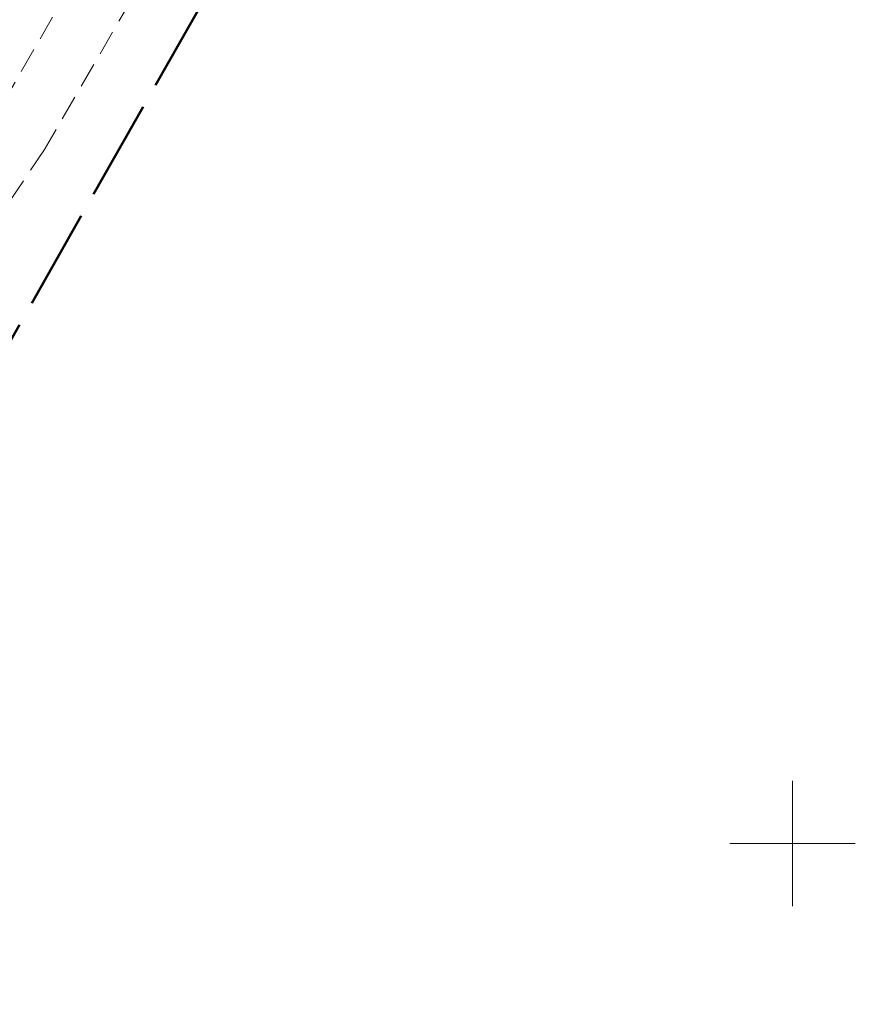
# Model space of a CAD drawing. Extents: x 5477758 to 5478338, y 5918274 to 5918502.
# Tile 67 of 155: x 5477969 to 5478002, y 5918394 to 5918433. Entities that reach past the tile are written whole.
import ezdxf

# ---------------------------------------------------------------- set-up
doc = ezdxf.new("R2010")
doc.units = 0
doc.linetypes.add('PRZER2-1', pattern=[3, 2, -1])
doc.linetypes.add('PRZER4-1', pattern=[5, 4, -1])
doc.layers.add('FrameItemsLayer$', color=7, linetype='CONTINUOUS', lineweight=0)
doc.layers.add('GSSKOD', color=7, linetype='PRZER2-1', lineweight=18)
doc.layers.add('kołnierz', color=11, linetype='CONTINUOUS', lineweight=70, plot=False)

msp = doc.modelspace()

# ---------------------------------------------------------------- linework, layer by layer
at = {"layer": 'FrameItemsLayer$', "color": 7, "linetype": 'Continuous', "lineweight": 18}
for points in [[(5478000, 5918397.5), (5478000, 5918402.5)], [(5477997.5, 5918400), (5478002.5, 5918400)]]:
    msp.add_lwpolyline(points, dxfattribs=at)
at = {"layer": 'GSSKOD', "color": 7, "linetype": 'PRZER2-1', "lineweight": 18, "ltscale": 0.5}
for points in [[(5477964.287, 5918457.946), (5477974.857, 5918451.467, -0.191303), (5477977.119, 5918444.664, -0.067534), (5477975.879, 5918437.577), (5477970.144, 5918427.702), (5477965.273, 5918420.409), (5477963.954, 5918418.054), (5477956.135, 5918403.788)], [(5477954.279, 5918404.806), (5477974.493, 5918439.999, 0.092657), (5477975.121, 5918446.676, 0.188707), (5477973.696, 5918450.211), (5477973.257, 5918450.553), (5477964.141, 5918455.941), (5477963.369, 5918456.364)]]:
    msp.add_lwpolyline(points, format="xyb", dxfattribs=at)
at = {"layer": 'kołnierz', "linetype": 'PRZER4-1', "lineweight": 50}
msp.add_lwpolyline([(5477977.309, 5918380.798), (5477954.837, 5918395.479), (5477993.178, 5918463.057), (5477934.574, 5918496.308), (5477890.354, 5918424.446), (5477901.969, 5918417.467), (5477859.483, 5918348.301), (5477882.168, 5918332.75), (5477926.647, 5918301.778)], close=True, dxfattribs=at)

doc.saveas('drawing.dxf')
